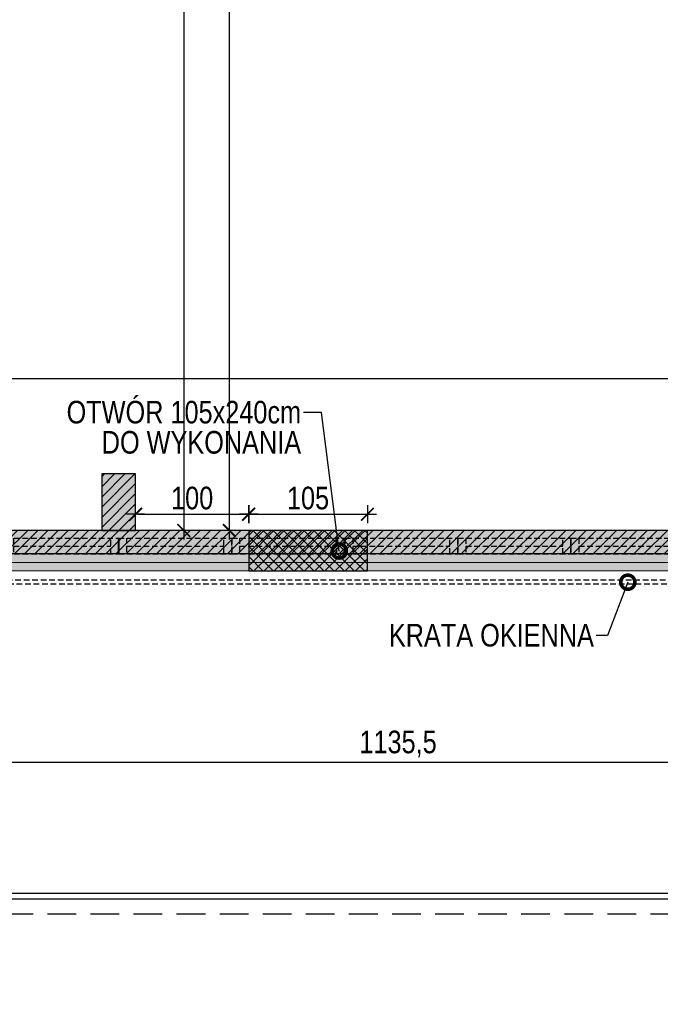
# Model space of a CAD drawing. Header units: millimetres. Extents: x 59331 to 112314, y -16110 to 34390.
# Tile 139 of 198: x 68863 to 69429, y 20972 to 21843. Entities that reach past the tile are written whole.
import ezdxf
from ezdxf import colors
from ezdxf.entities.mleader import LeaderData, LeaderLine
from ezdxf.math import Vec2, Vec3

# ---------------------------------------------------------------- set-up
doc = ezdxf.new("R2010")
doc.units = ezdxf.units.MM
doc.linetypes.add('DASHED', pattern=[0.75, 0.5, -0.25])
doc.linetypes.add('DASHEDX2', pattern=[38.1, 25.4, -12.7])
doc.layers.get('DEFPOINTS').update_dxf_attribs({"lineweight": 9})
for name, color, linetype in [('_HSA_HATCH_WYPEŁNIENIA_PRZEGRÓD', 205, 'Continuous'), ('_HSA_OPIS', 43, 'Continuous'), ('_HSA_PRZERYWANE', 153, 'DASHEDX2'), ('_HSA_SCHODY', 122, 'Continuous'), ('_HSA_STOLARKA_ZEWNĘTRZNA', 132, 'Continuous'), ('_HSA_WIDOKOWE_CIENKIE', 8, 'Continuous'), ('_HSA_WYM_100', 141, 'Continuous'), ('_HSA_ŚCIANY_KONSTRUKCYJNE', 3, 'Continuous'), ('_HSA_ŚCIANY_MUROWANE', 4, 'Continuous')]:
    doc.layers.add(name, color=color, linetype=linetype)
doc.layers.add('_HSA_IZOLACJA_TERMICZNA', color=2, linetype='Continuous', lineweight=5)
doc.layers.add('_HSA_WYBURZENIA', color=7, linetype='Continuous', true_color=0xdd0303)
doc.layers.add('_HSA_WYBURZENIA_01', color=7, linetype='Continuous', true_color=0xdd0303)
doc.styles.add('ARIAL_100', font='Arial.ttf', dxfattribs={"width": 0.8, "height": 20})
doc.linetypes.add('BATTING', pattern='A,0.00254,-2.54,[134,ltypeshp.shx,S=2.54,R=0,X=-2.54,Y=0],-5.08,[134,ltypeshp.shx,S=2.54,R=180,X=2.54,Y=0],-2.54', length=10.16254)
doc.dimstyles.new('WYM_WEWN_100', dxfattribs={"dimtxt": 20, "dimasz": 2, "dimexe": 10, "dimexo": 0, "dimgap": 4, "dimtad": 1, "dimdec": 1, "dimrnd": 0.1, "dimtxsty": 'ARIAL_100', "dimblk": 'Wym-03', "dimcen": 0, "dimdle": 10, "dimse1": 1, "dimse2": 1, "dimclrt": 256, "dimazin": 2, "dimtfac": 1, "dimtdec": 1, "dimtix": 1, "dimtmove": 2, "dimatfit": 0, "dimfxl": 1, "dimtolj": 1, "dimtzin": 0, "dimarcsym": 0})

# ---------------------------------------------------------------- blocks, each defined once
blk = doc.blocks.new('*U136')
at = {"linetype": 'ByBlock', "ltscale": 10}
for p, q in [((0, 14), (100, 14)), ((0, 0), (0, 14)), ((7, 0), (7, 14)), ((93, 14), (93, 0)), ((100, 14), (100, 0)), ((0, 0), (100, 0)), ((7, 7), (93, 7))]:
    blk.add_line(p, q, dxfattribs=at)
blk = doc.blocks.new('*U125')
at = {"linetype": 'ByBlock', "ltscale": 10}
for p, q in [((0, 14), (100, 14)), ((0, 0), (0, 14)), ((7, 0), (7, 14)), ((93, 14), (93, 0)), ((100, 14), (100, 0)), ((0, 0), (100, 0)), ((7, 7), (93, 7))]:
    blk.add_line(p, q, dxfattribs=at)
blk = doc.blocks.new('*U126')
at = {"linetype": 'ByBlock', "ltscale": 10}
for p, q in [((0, 14), (100, 14)), ((0, 0), (0, 14)), ((7, 0), (7, 14)), ((93, 14), (93, 0)), ((100, 14), (100, 0)), ((0, 0), (100, 0)), ((7, 7), (93, 7))]:
    blk.add_line(p, q, dxfattribs=at)
blk = doc.blocks.new('*U127')
at = {"linetype": 'ByBlock', "ltscale": 10}
for p, q in [((0, 14), (100, 14)), ((0, 0), (0, 14)), ((7, 0), (7, 14)), ((93, 14), (93, 0)), ((100, 14), (100, 0)), ((0, 0), (100, 0)), ((7, 7), (93, 7))]:
    blk.add_line(p, q, dxfattribs=at)
blk = doc.blocks.new('*U128')
at = {"linetype": 'ByBlock', "ltscale": 10}
for p, q in [((0, 14), (100, 14)), ((0, 0), (0, 14)), ((7, 0), (7, 14)), ((93, 14), (93, 0)), ((100, 14), (100, 0)), ((0, 0), (100, 0)), ((7, 7), (93, 7))]:
    blk.add_line(p, q, dxfattribs=at)
blk = doc.blocks.new('*U129')
at = {"linetype": 'ByBlock', "ltscale": 10}
for p, q in [((0, 14), (100, 14)), ((0, 0), (0, 14)), ((7, 0), (7, 14)), ((93, 14), (93, 0)), ((100, 14), (100, 0)), ((0, 0), (100, 0)), ((7, 7), (93, 7))]:
    blk.add_line(p, q, dxfattribs=at)
blk = doc.blocks.new('_DotSmall')
at = {"color": 0, "linetype": 'ByBlock', "const_width": 0.5}
blk.add_lwpolyline([(-0.0625, 0, 1), (0.0625, 0, 1)], format="xyb", close=True, dxfattribs=at)
blk = doc.blocks.new('Wym-03')
for p, q in [((-4, 0), (4, 0)), ((0, 4), (0, -4))]:
    blk.add_line(p, q)
blk.add_lwpolyline([(-2.83, -2.83, 0.8, 0.8, 0), (2.83, 2.83, 0.05, 0.05, 0)], format="xyseb")
blk = doc.blocks.new('*D400')
at = {"layer": '_HSA_WYBURZENIA_01', "color": 0, "lineweight": -2, "transparency": 16777216}
blk.add_line((68967.33, 21405.65), (69063.33, 21405.65), dxfattribs=at)
at = {"layer": 'DEFPOINTS', "color": 0, "transparency": 16777216}
for p in [(69065.33, 21405.65), (68965.33, 21391.25), (69065.33, 21391.25)]:
    blk.add_point(p, dxfattribs=at)
at = {"layer": '_HSA_WYBURZENIA_01', "color": 0, "lineweight": -2, "transparency": 16777216, "xscale": 2, "yscale": 2, "zscale": 2, "rotation": 180}
blk.add_blockref('Wym-03', (68965.33, 21405.65), dxfattribs=at)
at = {"layer": '_HSA_WYBURZENIA_01', "color": 0, "lineweight": -2, "transparency": 16777216, "xscale": 2, "yscale": 2, "zscale": 2}
blk.add_blockref('Wym-03', (69065.33, 21405.65), dxfattribs=at)
at = {"layer": '_HSA_WYBURZENIA_01', "transparency": 16777216, "insert": (69015.33, 21419.86), "char_height": 20, "attachment_point": 5, "style": 'ARIAL_100'}
blk.add_mtext('\\A1;100', dxfattribs=at)
blk = doc.blocks.new('*D401')
at = {"layer": '_HSA_WYBURZENIA_01', "color": 0, "lineweight": -2, "transparency": 16777216}
blk.add_line((69067.33, 21405.65), (69168.33, 21405.65), dxfattribs=at)
at = {"layer": 'DEFPOINTS', "color": 0, "transparency": 16777216}
for p in [(69170.33, 21405.65), (69065.33, 21391.25), (69170.33, 21391.25)]:
    blk.add_point(p, dxfattribs=at)
at = {"layer": '_HSA_WYBURZENIA_01', "color": 0, "lineweight": -2, "transparency": 16777216, "xscale": 2, "yscale": 2, "zscale": 2, "rotation": 180}
blk.add_blockref('Wym-03', (69065.33, 21405.65), dxfattribs=at)
at = {"layer": '_HSA_WYBURZENIA_01', "color": 0, "lineweight": -2, "transparency": 16777216, "xscale": 2, "yscale": 2, "zscale": 2}
blk.add_blockref('Wym-03', (69170.33, 21405.65), dxfattribs=at)
at = {"layer": '_HSA_WYBURZENIA_01', "transparency": 16777216, "insert": (69117.83, 21419.86), "char_height": 20, "attachment_point": 5, "style": 'ARIAL_100'}
blk.add_mtext('\\A1;105', dxfattribs=at)
blk = doc.blocks.new('A$C8bc12de0')
at = {"linetype": 'ByBlock', "ltscale": 10}
blk.add_lwpolyline([(2.91, 11.37), (10281.73, 11.37), (10281.73, 8.2), (2.91, 8.2)], close=True, dxfattribs=at)
blk = doc.blocks.new('*D459')
at = {"layer": '_HSA_WYM_100', "color": 0, "lineweight": -2, "transparency": 16777216}
blk.add_line((70733.33, 19377.42), (60507.33, 19377.42), dxfattribs=at)
at = {"layer": 'DEFPOINTS', "color": 0, "transparency": 16777216}
for p in [(70735.33, 21370.53), (60505.33, 21355.53), (60505.33, 19377.42)]:
    blk.add_point(p, dxfattribs=at)
at = {"layer": '_HSA_WYM_100', "color": 0, "lineweight": -2, "transparency": 16777216, "xscale": 2, "yscale": 2, "zscale": 2, "rotation": 180}
blk.add_blockref('Wym-03', (60505.33, 19377.42), dxfattribs=at)
at = {"layer": '_HSA_WYM_100', "color": 0, "lineweight": -2, "transparency": 16777216, "xscale": 2, "yscale": 2, "zscale": 2}
blk.add_blockref('Wym-03', (70735.33, 19377.42), dxfattribs=at)
at = {"layer": '_HSA_WYM_100', "transparency": 16777216, "insert": (65620.33, 19391.64), "char_height": 20, "attachment_point": 5, "style": 'ARIAL_100'}
blk.add_mtext('\\A1;10230', dxfattribs=at)
blk = doc.blocks.new('*D462')
at = {"layer": '_HSA_WYM_100', "color": 0, "lineweight": -2, "transparency": 16777216}
blk.add_line((70737.33, 19347.42), (60433.33, 19347.42), dxfattribs=at)
at = {"layer": 'DEFPOINTS', "color": 0, "transparency": 16777216}
for p in [(60431.33, 21355.53), (70739.33, 19527.42), (60431.33, 19347.42)]:
    blk.add_point(p, dxfattribs=at)
at = {"layer": '_HSA_WYM_100', "color": 0, "lineweight": -2, "transparency": 16777216, "xscale": 2, "yscale": 2, "zscale": 2, "rotation": 180}
blk.add_blockref('Wym-03', (60431.33, 19347.42), dxfattribs=at)
at = {"layer": '_HSA_WYM_100', "color": 0, "lineweight": -2, "transparency": 16777216, "xscale": 2, "yscale": 2, "zscale": 2}
blk.add_blockref('Wym-03', (70739.33, 19347.42), dxfattribs=at)
at = {"layer": '_HSA_WYM_100', "transparency": 16777216, "insert": (65585.33, 19361.64), "char_height": 20, "attachment_point": 5, "style": 'ARIAL_100'}
blk.add_mtext('\\A1;10308', dxfattribs=at)
blk = doc.blocks.new('*D475')
at = {"layer": '_HSA_WYM_100', "color": 0, "lineweight": -2, "transparency": 16777216}
blk.add_line((68631.83, 21186.33), (69763.08, 21186.33), dxfattribs=at)
at = {"layer": 'DEFPOINTS', "color": 0, "transparency": 16777216}
for p in [(68629.83, 21355.53), (69765.08, 21355.53), (69765.08, 21186.33)]:
    blk.add_point(p, dxfattribs=at)
at = {"layer": '_HSA_WYM_100', "color": 0, "lineweight": -2, "transparency": 16777216, "xscale": 2, "yscale": 2, "zscale": 2, "rotation": 180}
blk.add_blockref('Wym-03', (68629.83, 21186.33), dxfattribs=at)
at = {"layer": '_HSA_WYM_100', "color": 0, "lineweight": -2, "transparency": 16777216, "xscale": 2, "yscale": 2, "zscale": 2}
blk.add_blockref('Wym-03', (69765.08, 21186.33), dxfattribs=at)
at = {"layer": '_HSA_WYM_100', "transparency": 16777216, "insert": (69197.45, 21202.35), "char_height": 20, "attachment_point": 5, "style": 'ARIAL_100'}
blk.add_mtext('\\A1;1135,5', dxfattribs=at)
blk = doc.blocks.new('*D489')
at = {"layer": '_HSA_WYM_100', "color": 0, "lineweight": -2, "transparency": 16777216}
blk.add_line((60281.33, 20766.14), (60281.33, 22652.53), dxfattribs=at)
at = {"layer": 'DEFPOINTS', "color": 0, "transparency": 16777216}
for p in [(60281.33, 22654.53), (60431.33, 22654.53), (70739.33, 20764.14)]:
    blk.add_point(p, dxfattribs=at)
at = {"layer": '_HSA_WYM_100', "color": 0, "lineweight": -2, "transparency": 16777216, "xscale": 2, "yscale": 2, "zscale": 2}
for p, rotation in [((60281.33, 22654.53), 90), ((60281.33, 20764.14), 270)]:
    blk.add_blockref('Wym-03', p, dxfattribs=dict(at, rotation=rotation))
at = {"layer": '_HSA_WYM_100', "transparency": 16777216, "insert": (60265.31, 21709.33), "char_height": 20, "attachment_point": 5, "rotation": 90, "style": 'ARIAL_100'}
blk.add_mtext('\\A1;1890,5', dxfattribs=at)
blk = doc.blocks.new('*D493')
at = {"layer": '_HSA_WYM_100', "color": 0, "lineweight": -2, "transparency": 16777216}
blk.add_line((60251.33, 21353.53), (60251.33, 19529.42), dxfattribs=at)
at = {"layer": 'DEFPOINTS', "color": 0, "transparency": 16777216}
for p in [(60431.33, 21355.53), (60251.33, 19527.42), (70739.33, 19527.42)]:
    blk.add_point(p, dxfattribs=at)
at = {"layer": '_HSA_WYM_100', "color": 0, "lineweight": -2, "transparency": 16777216, "xscale": 2, "yscale": 2, "zscale": 2}
for p, rotation in [((60251.33, 21355.53), 90), ((60251.33, 19527.42), 270)]:
    blk.add_blockref('Wym-03', p, dxfattribs=dict(at, rotation=rotation))
at = {"layer": '_HSA_WYM_100', "transparency": 16777216, "insert": (60237.11, 20441.48), "char_height": 20, "attachment_point": 5, "rotation": 90, "style": 'ARIAL_100'}
blk.add_mtext('\\A1;1828', dxfattribs=at)
blk = doc.blocks.new('*D728')
at = {"layer": '_HSA_WYM_100', "color": 0, "lineweight": -2, "transparency": 16777216}
blk.add_line((68682.81, 21525.61), (70741.81, 21525.61), dxfattribs=at)
at = {"layer": 'DEFPOINTS', "color": 0, "transparency": 16777216}
for p in [(70743.81, 21525.61), (70743.81, 21523.03), (68680.81, 21507.53)]:
    blk.add_point(p, dxfattribs=at)
at = {"layer": '_HSA_WYM_100', "color": 0, "lineweight": -2, "transparency": 16777216, "xscale": 2, "yscale": 2, "zscale": 2}
for p, rotation in [((68680.81, 21525.61), 180.0000000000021), ((70743.81, 21525.61), 2.137332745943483e-12)]:
    blk.add_blockref('Wym-03', p, dxfattribs=dict(at, rotation=rotation))
at = {"layer": '_HSA_WYM_100', "transparency": 16777216, "insert": (69712.31, 21539.83), "char_height": 20, "attachment_point": 5, "style": 'ARIAL_100'}
blk.add_mtext('\\A1;2063', dxfattribs=at)
blk = doc.blocks.new('*D749')
at = {"layer": '_HSA_WYM_100', "color": 0, "lineweight": -2, "transparency": 16777216}
blk.add_line((69007.99, 22591.89), (69007.99, 21393.25), dxfattribs=at)
at = {"layer": 'DEFPOINTS', "color": 0, "transparency": 16777216}
for p in [(68965.33, 22593.89), (69004.57, 21391.25), (69007.99, 21391.25)]:
    blk.add_point(p, dxfattribs=at)
at = {"layer": '_HSA_WYM_100', "color": 0, "lineweight": -2, "transparency": 16777216, "xscale": 2, "yscale": 2, "zscale": 2}
for p, rotation in [((69007.99, 22593.89), 89.99999999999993), ((69007.99, 21391.25), 269.9999999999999)]:
    blk.add_blockref('Wym-03', p, dxfattribs=dict(at, rotation=rotation))
at = {"layer": '_HSA_WYM_100', "transparency": 16777216, "insert": (68991.97, 21992.57), "char_height": 20, "attachment_point": 5, "rotation": 90, "style": 'ARIAL_100'}
blk.add_mtext('\\A1;1202,5', dxfattribs=at)
blk = doc.blocks.new('*D750')
at = {"layer": '_HSA_WYM_100', "color": 0, "lineweight": -2, "transparency": 16777216}
blk.add_line((69048.2, 23214.14), (69048.2, 21393.25), dxfattribs=at)
at = {"layer": 'DEFPOINTS', "color": 0, "transparency": 16777216}
for p in [(68965.33, 23216.14), (68965.33, 21391.25), (69048.2, 21391.25)]:
    blk.add_point(p, dxfattribs=at)
at = {"layer": '_HSA_WYM_100', "color": 0, "lineweight": -2, "transparency": 16777216, "xscale": 2, "yscale": 2, "zscale": 2}
for p, rotation in [((69048.2, 23216.14), 89.99999999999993), ((69048.2, 21391.25), 269.9999999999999)]:
    blk.add_blockref('Wym-03', p, dxfattribs=dict(at, rotation=rotation))
at = {"layer": '_HSA_WYM_100', "transparency": 16777216, "insert": (69033.99, 22303.69), "char_height": 20, "attachment_point": 5, "rotation": 90, "style": 'ARIAL_100'}
blk.add_mtext('\\A1;1825', dxfattribs=at)

msp = doc.modelspace()

# ---------------------------------------------------------------- hatches: boundary and pattern name
at = {"layer": '_HSA_HATCH_WYPEŁNIENIA_PRZEGRÓD'}
h = msp.add_hatch(dxfattribs=at)
h.set_pattern_fill('ANSI31', color=256, scale=2, angle=-1e-13, style=0)
h.paths.add_polyline_path([(69565.33, 23216.14), (69535.33, 23216.14), (69535.33, 23166.14), (69565.33, 23166.14)])
h.paths.add_polyline_path([(70165.33, 23216.14), (70135.33, 23216.14), (70135.33, 23166.14), (70165.33, 23166.14)])
h.paths.add_polyline_path([(70765.33, 23216.14), (70735.33, 23216.14), (70735.33, 23166.14), (70765.33, 23166.14)])
h.paths.add_polyline_path([(70843.81, 23209), (70793.81, 23209), (70793.81, 23173.28), (70843.81, 23173.28)])
h.paths.add_polyline_path([(69765.08, 21391.25), (68629.83, 21391.25), (68629.83, 21370.53), (69765.08, 21370.53)])
h.paths.add_polyline_path([(68684.33, 21441.25), (68654.33, 21441.25), (68654.33, 21391.25), (68684.33, 21391.25)])
h.paths.add_polyline_path([(68965.33, 21441.25), (68935.33, 21441.25), (68935.33, 21391.25), (68965.33, 21391.25)])
h.paths.add_polyline_path([(69565.33, 21441.25), (69535.33, 21441.25), (69535.33, 21391.25), (69565.33, 21391.25)])
h.paths.add_polyline_path([(70165.33, 21441.25), (70135.33, 21441.25), (70135.33, 21391.25), (70165.33, 21391.25)])
h.paths.add_polyline_path([(70735.33, 21391.25), (70065.08, 21391.25), (70065.08, 21370.53), (70735.33, 21370.53)])
h.paths.add_polyline_path([(70792.33, 21370.53), (70789.33, 21370.53), (70789.33, 21391.25), (70735.33, 21391.25), (70735.33, 21370.53), (70754.33, 21370.53), (70754.33, 21352.41), (70792.33, 21352.41)])
h.paths.add_polyline_path([(70765.33, 21441.25), (70735.33, 21441.25), (70735.33, 21391.25), (70765.33, 21391.25)])
h.paths.add_polyline_path([(70761.81, 21979.14), (70793.81, 21979.14), (70793.81, 21999.14), (70772.33, 21999.14), (70772.33, 21993.27), (70743.81, 21993.27), (70743.81, 21441.25), (70761.81, 21441.25)])
h.paths.add_polyline_path([(70772.33, 22038.99), (70728.33, 22038.99), (70728.33, 21993.27), (70772.33, 21993.27)])
h.paths.add_polyline_path([(70772.33, 22055.72), (70728.33, 22055.72), (70728.33, 22038.99), (70772.33, 22038.99)])
h.paths.add_polyline_path([(70772.33, 22240.45), (70728.33, 22240.45), (70728.33, 22223.72), (70772.33, 22223.72)])
h.paths.add_polyline_path([(70772.33, 22286.17), (70728.33, 22286.17), (70728.33, 22240.45), (70772.33, 22240.45)])
h.paths.add_polyline_path([(70761.81, 22581.67), (70743.81, 22581.67), (70743.81, 22286.17), (70761.81, 22286.17)])
h.paths.add_polyline_path([(70772.33, 22627.39), (70728.33, 22627.39), (70728.33, 22581.67), (70772.33, 22581.67)])
h.paths.add_polyline_path([(70761.81, 23166.14), (70743.81, 23166.14), (70743.81, 22627.39), (70761.81, 22627.39)])
at = {"layer": '_HSA_HATCH_WYPEŁNIENIA_PRZEGRÓD', "true_color": 0x969696}
h = msp.add_hatch(color=252, dxfattribs=at)
h.paths.add_polyline_path([(69565.33, 23216.14), (69535.33, 23216.14), (69535.33, 23166.14), (69565.33, 23166.14)])
h.paths.add_polyline_path([(70165.33, 23216.14), (70135.33, 23216.14), (70135.33, 23166.14), (70165.33, 23166.14)])
h.paths.add_polyline_path([(70765.33, 23216.14), (70735.33, 23216.14), (70735.33, 23166.14), (70765.33, 23166.14)])
h.paths.add_polyline_path([(70843.81, 23209), (70793.81, 23209), (70793.81, 23173.28), (70843.81, 23173.28)])
h.paths.add_polyline_path([(69765.08, 21391.25), (68629.83, 21391.25), (68629.83, 21355.53), (69765.08, 21355.53)])
h.paths.add_polyline_path([(68684.33, 21441.25), (68654.33, 21441.25), (68654.33, 21391.25), (68684.33, 21391.25)])
h.paths.add_polyline_path([(68965.33, 21441.25), (68935.33, 21441.25), (68935.33, 21391.25), (68965.33, 21391.25)])
h.paths.add_polyline_path([(69565.33, 21441.25), (69535.33, 21441.25), (69535.33, 21391.25), (69565.33, 21391.25)])
h.paths.add_polyline_path([(70165.33, 21441.25), (70135.33, 21441.25), (70135.33, 21391.25), (70165.33, 21391.25)])
h.paths.add_polyline_path([(70735.33, 21391.25), (70065.08, 21391.25), (70065.08, 21355.53), (70735.33, 21355.53)])
h.paths.add_polyline_path([(70792.33, 21370.53), (70789.33, 21370.53), (70789.33, 21391.25), (70735.33, 21391.25), (70735.33, 21355.53), (70739.33, 21355.53), (70739.33, 21352.41), (70792.33, 21352.41)])
h.paths.add_polyline_path([(70765.33, 21441.25), (70735.33, 21441.25), (70735.33, 21391.25), (70765.33, 21391.25)])
h.paths.add_polyline_path([(70761.81, 21979.14), (70793.81, 21979.14), (70793.81, 21999.14), (70772.33, 21999.14), (70772.33, 21993.27), (70743.81, 21993.27), (70743.81, 21441.25), (70761.81, 21441.25)])
h.paths.add_polyline_path([(70772.33, 22038.99), (70728.33, 22038.99), (70728.33, 21993.27), (70772.33, 21993.27)])
h.paths.add_polyline_path([(70772.33, 22055.72), (70728.33, 22055.72), (70728.33, 22038.99), (70772.33, 22038.99)])
h.paths.add_polyline_path([(70772.33, 22240.45), (70728.33, 22240.45), (70728.33, 22223.72), (70772.33, 22223.72)])
h.paths.add_polyline_path([(70772.33, 22286.17), (70728.33, 22286.17), (70728.33, 22240.45), (70772.33, 22240.45)])
h.paths.add_polyline_path([(70761.81, 22581.67), (70743.81, 22581.67), (70743.81, 22286.17), (70761.81, 22286.17)])
h.paths.add_polyline_path([(70772.33, 22627.39), (70728.33, 22627.39), (70728.33, 22581.67), (70772.33, 22581.67)])
h.paths.add_polyline_path([(70761.81, 23166.14), (70743.81, 23166.14), (70743.81, 22627.39), (70761.81, 22627.39)])
at = {"layer": '_HSA_WYBURZENIA'}
h = msp.add_hatch(dxfattribs=at)
h.set_pattern_fill('ANSI37', color=256, scale=2, angle=-90)
h.set_pattern_definition([(315, (7860, -8e-09), (4.49012806, 4.49012806), []), (45, (7860, -8e-09), (-4.49012806, 4.49012806), [])])
h.paths.add_polyline_path([(69065.33, 21355.53), (69170.33, 21355.53), (69170.33, 21391.25), (69065.33, 21391.25)])

# ---------------------------------------------------------------- linework, layer by layer
at = {"layer": '_HSA_IZOLACJA_TERMICZNA', "color": 8, "linetype": 'BATTING', "ltscale": 0.6}
msp.add_line((68629.83, 21363.03), (69765.08, 21363.03), dxfattribs=at)
at = {"layer": '_HSA_IZOLACJA_TERMICZNA'}
msp.add_line((68629.83, 21355.53), (69765.08, 21355.53), dxfattribs=at)
at = {"layer": '_HSA_PRZERYWANE'}
msp.add_lwpolyline([(60505.33, 21355.53), (60505.33, 21052.11), (70739.33, 21052.11)], dxfattribs=at)
at = {"layer": '_HSA_SCHODY'}
for p, q in [((63295.83, 21070.53), (70614.33, 21070.53)), ((63300.83, 21065.53), (70614.33, 21065.53))]:
    msp.add_line(p, q, dxfattribs=at)
at = {"layer": '_HSA_STOLARKA_ZEWNĘTRZNA', "ltscale": 10, "const_width": 2}
msp.add_lwpolyline([(68950.33, 21384.53), (68950.33, 21370.53)], dxfattribs=at)
at = {"layer": '_HSA_WYBURZENIA'}
msp.add_lwpolyline([(69065.33, 21355.53), (69170.33, 21355.53), (69170.33, 21391.25), (69065.33, 21391.25)], close=True, dxfattribs=at)
at = {"layer": '_HSA_ŚCIANY_KONSTRUKCYJNE'}
msp.add_lwpolyline([(68935.33, 21391.25), (68965.33, 21391.25), (68965.33, 21441.25), (68935.33, 21441.25)], close=True, dxfattribs=at)
at = {"layer": '_HSA_ŚCIANY_MUROWANE', "ltscale": 0.07}
for p, q in [((69765.08, 21391.25), (68629.83, 21391.25)), ((69765.08, 21370.53), (68629.83, 21370.53))]:
    msp.add_line(p, q, dxfattribs=at)

# ---------------------------------------------------------------- block references
at = {"layer": '_HSA_STOLARKA_ZEWNĘTRZNA', "linetype": 'DASHED', "ltscale": 10, "xscale": -1, "rotation": 180}
for name, p in [('*U129', (68850.33, 21384.53)), ('*U128', (68950.33, 21384.53)), ('*U127', (69050.33, 21384.53)), ('*U126', (69150.33, 21384.53)), ('*U125', (69250.33, 21384.53)), ('*U136', (69350.33, 21384.53))]:
    msp.add_blockref(name, p, dxfattribs=at)
at = {"layer": '_HSA_WIDOKOWE_CIENKIE', "linetype": 'DASHED', "ltscale": 10, "xscale": -1, "rotation": 180}
msp.add_blockref('A$C8bc12de0', (60472.2, 21355.53), dxfattribs=at)

# ---------------------------------------------------------------- dimensions: what is measured, and where the dimension line sits
at = {"layer": '_HSA_WYBURZENIA_01'}
dim = msp.add_aligned_dim(p1=(68965.33, 21391.25), p2=(69065.33, 21391.25), distance=14.4, dimstyle='WYM_WEWN_100', dxfattribs=at)
dim.commit()
dim.dimension.update_dxf_attribs({"geometry": '*D400', "text_midpoint": (69015.33, 21419.86)})
dim = msp.add_linear_dim(base=(69170.33, 21405.65), p1=(69065.33, 21391.25), p2=(69170.33, 21391.25), angle=180, dimstyle='WYM_WEWN_100', dxfattribs=at)
dim.commit()
dim.dimension.update_dxf_attribs({"geometry": '*D401', "text_midpoint": (69117.83, 21419.86)})
at = {"layer": '_HSA_WYM_100'}
dim = msp.add_aligned_dim(p1=(68965.33, 23216.14), p2=(68965.33, 21391.25), distance=82.88, dimstyle='WYM_WEWN_100', override={"dimrnd": 0.5}, dxfattribs=at)
dim.commit()
dim.dimension.update_dxf_attribs({"geometry": '*D750', "text_midpoint": (69033.99, 22303.69)})
for base, p1, p2, angle, picture, middle in [((60281.33, 22654.53), (70739.33, 20764.14), (60431.33, 22654.53), 270, '*D489', (60265.31, 21709.33)), ((69007.99, 21391.25), (68965.33, 22593.89), (69004.57, 21391.25), 90, '*D749', (68991.97, 21992.57)), ((70743.81, 21525.61), (68680.81, 21507.53), (70743.81, 21523.03), 180, '*D728', (69712.31, 21539.83)), ((60251.33, 19527.42), (60431.33, 21355.53), (70739.33, 19527.42), 90, '*D493', (60237.11, 20441.48)), ((60431.33, 19347.42), (70739.33, 19527.42), (60431.33, 21355.53), 0, '*D462', (65585.33, 19361.64)), ((69765.0787, 21186.3295), (68629.8255, 21355.5269), (69765.0787, 21355.5269), 180, '*D475', (69197.4521, 21202.3486))]:
    dim = msp.add_linear_dim(base=base, p1=p1, p2=p2, angle=angle, dimstyle='WYM_WEWN_100', override={"dimrnd": 0.5}, dxfattribs=at)
    dim.commit()
    dim.dimension.update_dxf_attribs({"geometry": picture, "text_midpoint": middle})
dim = msp.add_linear_dim(base=(60505.33, 19377.42), p1=(70735.33, 21370.53), p2=(60505.33, 21355.53), dimstyle='WYM_WEWN_100', override={"dimrnd": 0.5}, dxfattribs=at)
dim.commit()
dim.dimension.update_dxf_attribs({"geometry": '*D459', "text_midpoint": (65620.33, 19391.64)})

# ---------------------------------------------------------------- leaders
at = {"layer": '_HSA_OPIS'}
ml = msp.add_multileader_mtext('Standard', dxfattribs=at)
ml.set_content('KRATA OKIENNA', color=256, style='ARIAL_100')
ml.set_leader_properties()
ml.set_arrow_properties(name='DOTSMALL')
ml.build(insert=Vec2(0, 0))
ml.multileader.update_dxf_attribs({"dogleg_length": 10, "arrow_head_size": 25})
ctx = ml.context
ctx.base_point, ctx.char_height, ctx.arrow_head_size, ctx.plane_origin = Vec3(69188.94, 21298.46), 20, 25, Vec3(68638.11, 22156.82)
ctx.text_align_type = 2
notes = []
notes.append((ctx, [(0, (1, 1, 0), (69382.67, 21298.46), (-1, 0), 10, [(0, [(69400.65, 21345.54)], 0, [])])]))
ctx.mtext.insert, ctx.mtext.rotation, ctx.mtext.width, ctx.mtext.defined_height, ctx.mtext.alignment, ctx.mtext.line_spacing_factor = Vec3(69370.67, 21308.64), -6.283185, 329.0821, 173.28, 3, 0.8
at = {"layer": '_HSA_WYBURZENIA_01'}
ml = msp.add_multileader_mtext('Standard', dxfattribs=at)
ml.set_content('OTWÓR 105x240cm DO WYKONANIA', color=256, style='ARIAL_100')
ml.set_leader_properties()
ml.set_arrow_properties(name='DOTSMALL')
ml.build(insert=Vec2(0, 0))
ml.multileader.update_dxf_attribs({"dogleg_length": 10, "arrow_head_size": 25})
ctx = ml.context
ctx.base_point, ctx.char_height, ctx.arrow_head_size, ctx.plane_origin = Vec3(68904.78, 21495.8), 20, 25, Vec3(69255.66, 22173.35)
ctx.text_align_type = 2
notes.append((ctx, [(1, (1, 1, 0), (69129.72, 21495.8), (-1, 0), 16.03, [(2, [(69145.44, 21373.11)], 0, [])])]))
ctx.mtext.insert, ctx.mtext.rotation, ctx.mtext.width, ctx.mtext.defined_height, ctx.mtext.alignment, ctx.mtext.line_spacing_factor = Vec3(69111.7, 21505.97), -6.283185, 239.0298, 80.57, 3, 0.8
for ctx, leaders in notes:
    for number, flags, end, landing, length, lines in leaders:
        leader = LeaderData()
        leader.index, (leader.has_last_leader_line, leader.has_dogleg_vector, leader.attachment_direction) = number, flags
        leader.last_leader_point, leader.dogleg_vector, leader.dogleg_length = Vec3(end), Vec3(landing), length
        for number, points, colour, breaks in lines:
            line = LeaderLine()
            line.index, line.vertices, line.color, line.breaks = number, Vec3.list(points), colors.encode_raw_color(colour), breaks
            leader.lines.append(line)
        ctx.leaders.append(leader)

doc.saveas('drawing.dxf')
